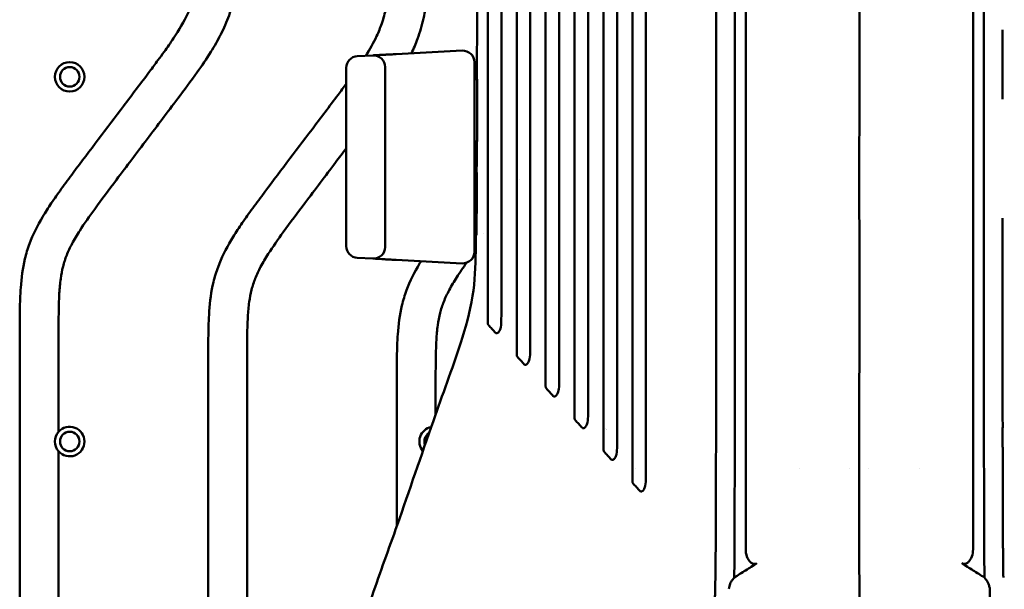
# Model space of a CAD drawing. Header units: millimetres. Extents: x 0 to 4686, y -120 to 1682.
# Tile 202 of 213: x 1273 to 1399, y 1116 to 1189. Entities that reach past the tile are written whole.
import ezdxf

# ---------------------------------------------------------------- set-up
doc = ezdxf.new("R2010")
doc.units = ezdxf.units.MM
doc.header["$LTSCALE"] = 2
doc.layers.add('Sichtbar (ISO)', color=7, linetype='Continuous', lineweight=50)

msp = doc.modelspace()

# ---------------------------------------------------------------- linework, layer by layer
at = {"layer": 'Sichtbar (ISO)'}
for p, q in [((1318.0314, 1184.7117), (1316.0314, 1184.6069)), ((1321.0313, 1184.8689), (1329.5315, 1185.3143)), ((1329.5401, 1185.2197), (1329.5401, 1185.2197)), ((1314.6099, 1160.1853), (1314.6099, 1183.1089)), ((1319.6099, 1183.2137), (1319.6099, 1160.0805)), ((1331.1099, 1183.8164), (1331.1099, 1159.4778)), ((1331.1099, 1181.6471), (1331.4687, 1181.6471)), ((1331.4462, 1173.6471), (1331.1099, 1173.6471)), ((1331.1099, 1169.6471), (1331.4269, 1169.6471)), ((1336.9105, 1168.7635), (1336.9105, 1168.7634)), ((1331.3449, 1161.6471), (1331.1099, 1161.6471)), ((1332.2036, 1161.8303), (1332.2036, 1161.8303)), ((1318.0314, 1158.5825), (1316.0314, 1158.6873)), ((1318.3636, 1158.5651), (1318.032, 1158.5825)), ((1319.1976, 1158.5214), (1318.6764, 1158.5487)), ((1320.3602, 1158.4605), (1319.7089, 1158.4946)), ((1329.5315, 1157.9799), (1321.0313, 1158.4253)), ((1329.5402, 1158.0745), (1329.5402, 1158.0745)), ((1272.6099, 1148.7601), (1272.6099, 1074.9341)), ((1277.6099, 1136.3274), (1277.6099, 1148.7601)), ((1296.8599, 1145.7721), (1296.8599, 1098.0513)), ((1301.8599, 1103.2951), (1301.8599, 1145.7721)), ((1321.1099, 1142.784), (1321.1099, 1124.1926)), ((1326.1099, 1138.587), (1326.1099, 1142.784)), ((1277.6099, 1089.4574), (1277.6099, 1133.8368)), ((1351.7593, 1131.6471), (1351.7587, 1131.6471)), ((1372.8501, 1131.6471), (1372.8501, 1131.6471)), ((1379.3817, 1131.6471), (1379.3814, 1131.6471)), ((1380.5904, 1131.6471), (1380.5885, 1131.6471)), ((1381.8381, 1131.6471), (1381.8381, 1131.6471)), ((1388.3697, 1131.6471), (1388.3696, 1131.6471)), ((1399.0459, 1131.6471), (1399.0458, 1131.6471))]:
    msp.add_line(p, q, dxfattribs=at)
for centre, radius in [((1279.0449, 1181.9521), 1.9), ((1279.0449, 1181.9521), 1.25), ((1279.0449, 1135.0821), 1.25)]:
    msp.add_circle(centre, radius, dxfattribs=at)
for centre, radius, start, end in [((1316.1099, 1183.1089), 1.5, 93.00115, 180), ((1318.1099, 1183.2137), 1.5, 0, 92.999), ((1329.6099, 1183.8164), 1.5, 0, 92.998418), ((1331.1099, 1171.6471), 1.3, 77.124936, 90), ((1331.1099, 1171.6471), 1.3, 270, 282.346216), ((1316.1099, 1160.1853), 1.5, 180, 266.998871), ((1318.1099, 1160.0805), 1.5, 267.001018, 0), ((1329.6099, 1159.4778), 1.5, 267.001565, 0), ((1279.0449, 1135.0821), 1.9, 139.048369, 220.951631), ((1279.0449, 1135.0821), 1.9, 220.951631, 139.048369), ((1325.9149, 1135.0821), 1.9, 101.489479, 220.222857), ((1325.9149, 1135.0821), 1.25, 121.657631, 200.059811), ((1349.1099, 1134.6471), 2.25, 117.319147, 117.319545)]:
    msp.add_arc(centre, radius, start, end, dxfattribs=at)
msp.add_ellipse((1321.1098, 1183.371), major_axis=(-0.0785, 1.4979), ratio=0.00704433, start_param=0, end_param=0.00002268, dxfattribs=at)
for points in [[(1331.4239, 1181.6471), (1331.4581, 1199.9803), (1331.4459, 1218.3138), (1331.4459, 1236.6471)], [(1318.3644, 1184.7291), (1318.4528, 1184.7338), (1318.5584, 1184.7393), (1318.6782, 1184.7456)], [(1319.1956, 1184.7727), (1319.3546, 1184.781), (1319.5271, 1184.7901), (1319.7078, 1184.7995)], [(1320.3593, 1184.8337), (1320.5788, 1184.8452), (1320.8056, 1184.857), (1321.0313, 1184.8689)], [(1331.3839, 1169.6471), (1331.3914, 1170.9804), (1331.3974, 1172.3138), (1331.4024, 1173.6471)], [(1331.2659, 1159.6893), (1331.2139, 1159.6185), (1331.1618, 1159.5476), (1331.1099, 1159.4767)], [(1318.6764, 1158.5487), (1318.5569, 1158.555), (1318.4517, 1158.5605), (1318.3636, 1158.5651)], [(1319.7089, 1158.4946), (1319.5285, 1158.5041), (1319.3564, 1158.5131), (1319.1976, 1158.5214)], [(1321.0313, 1158.4253), (1320.806, 1158.4371), (1320.5794, 1158.449), (1320.3602, 1158.4605)], [(1364.127, 1117.0667), (1364.0727, 1116.9916), (1363.9855, 1116.8154), (1363.9007, 1116.5119), (1363.8529, 1116.2824), (1363.8299, 1116.1646)], [(1399.2541, 1103.2257), (1399.0755, 1104.0122), (1398.7488, 1105.4731), (1398.3398, 1107.3996), (1398.0136, 1109.0913), (1397.7654, 1110.5872), (1397.5892, 1111.9059), (1397.469, 1113.095), (1397.3942, 1114.1391), (1397.3753, 1115.0753), (1397.3804, 1115.8292), (1397.3879, 1116.1674)]]:
    msp.add_open_spline(points, degree=3, dxfattribs=at)
for points, knots in [([(1332.8202, 1236.6471), (1332.8202, 1218.6464), (1332.8202, 1200.6457), (1332.8202, 1165.8004), (1332.8192, 1158.1793), (1332.8207, 1152.8286), (1332.8204, 1151.6205), (1332.8202, 1150.3045)], [-2.80747407, -2.80747407, -2.80747407, -2.80747407, -1.56274736, -1.56274736, -0.39795639, -0.39795639, -0.000001, -0.000001, -0.000001, -0.000001]), ([(1334.56, 1150.874), (1334.5603, 1154.6346), (1334.5602, 1162.3105), (1334.5602, 1205.6946), (1334.5602, 1221.1708), (1334.5602, 1236.6471)], [-13.0152411, -13.0152411, -13.0152411, -13.0152411, -4.64287728, -4.64287728, -0.000001, -0.000001, -0.000001, -0.000001]), ([(1336.5383, 1236.6471), (1336.5383, 1218.1567), (1336.5383, 1199.6662), (1336.5383, 1162.9124), (1336.5385, 1154.6352), (1336.5378, 1149.0492), (1336.5383, 1147.6228), (1336.5383, 1146.2399)], [-3.25788779, -3.25788779, -3.25788779, -3.25788779, -1.82850508, -1.82850508, -0.41667581, -0.41667581, -0.000001, -0.000001, -0.000001, -0.000001]), ([(1338.2783, 1146.7816), (1338.2786, 1151.1663), (1338.2783, 1160.8303), (1338.2783, 1204.3134), (1338.2783, 1220.4802), (1338.2783, 1236.6471)], [-13.04492812, -13.04492812, -13.04492812, -13.04492812, -4.85005919, -4.85005919, -0.000001, -0.000001, -0.000001, -0.000001]), ([(1340.261, 1236.6471), (1340.261, 1218.4298), (1340.261, 1200.2124), (1340.261, 1176.4541), (1340.2611, 1168.4153), (1340.2608, 1148.2068), (1340.261, 1144.6479), (1340.261, 1142.1698)], [-2.1611655, -2.1611655, -2.1611655, -2.1611655, -1.07534364, -1.07534364, -0.74508005, -0.74508005, -0.000001, -0.000001, -0.000001, -0.000001]), ([(1342.0013, 1142.6871), (1342.0023, 1147.8798), (1342.001, 1160.4742), (1342.001, 1203.2798), (1342.001, 1219.9635), (1342.001, 1236.6471)], [-12.84170386, -12.84170386, -12.84170386, -12.84170386, -5.00509186, -5.00509186, -0.000001, -0.000001, -0.000001, -0.000001]), ([(1343.9791, 1236.6471), (1343.9791, 1218.5868), (1343.9791, 1200.5264), (1343.979, 1150.2994), (1343.9789, 1142.3751), (1343.9791, 1138.1043)], [-2.00268337, -2.00268337, -2.00268337, -2.00268337, -1.28257009, -1.28257009, -0.000001, -0.000001, -0.000001, -0.000001]), ([(1345.7195, 1138.6013), (1345.7209, 1144.452), (1345.7191, 1159.376), (1345.7191, 1200.6868), (1345.7191, 1218.6669), (1345.7191, 1236.6471)], [-12.39324142, -12.39324142, -12.39324142, -12.39324142, -5.39404912, -5.39404912, -0.000001, -0.000001, -0.000001, -0.000001]), ([(1347.7018, 1236.6471), (1347.7018, 1218.1562), (1347.7018, 1199.6653), (1347.7018, 1146.9687), (1347.7016, 1138.4532), (1347.7018, 1134.0333)], [-2.04366665, -2.04366665, -2.04366665, -2.04366665, -1.32655609, -1.32655609, -0.000001, -0.000001, -0.000001, -0.000001]), ([(1349.4418, 1236.6471), (1349.4418, 1217.9092), (1349.4418, 1199.1713), (1349.4417, 1168.2577), (1349.4442, 1142.5241), (1349.4422, 1134.514)], [0.000001, 0.000001, 0.000001, 0.000001, 5.62137621, 5.62137621, 9.27405819, 9.27405819, 9.27405819, 9.27405819]), ([(1351.4199, 1129.9672), (1351.4196, 1136.5872), (1351.42, 1154.6433), (1351.4198, 1197.9836), (1351.4199, 1233.031), (1351.4199, 1236.6471)], [0.000001, 0.000001, 0.000001, 0.000001, 1.98626401, 1.98626401, 3.10070357, 3.10070357, 3.10070357, 3.10070357]), ([(1353.1601, 1130.4359), (1353.1616, 1139.9435), (1353.1599, 1175.1983), (1353.1599, 1197.8127), (1353.1599, 1217.2299), (1353.1599, 1236.6471)], [-6.78434804, -6.78434804, -6.78434804, -6.78434804, -5.82515503, -5.82515503, -0.000001, -0.000001, -0.000001, -0.000001]), ([(1362.1993, 1236.6471), (1362.1997, 1235.2655), (1362.2007, 1232.5345), (1362.2012, 1228.5279), (1362.2052, 1224.6305), (1362.1959, 1220.7653), (1362.2066, 1217.2138), (1362.203, 1213.6962), (1362.2066, 1210.2309), (1362.1954, 1207.0177), (1362.2064, 1203.2333), (1362.2026, 1199.7324), (1362.2062, 1196.2612), (1362.1948, 1192.9722), (1362.2058, 1189.5009), (1362.2017, 1186.2285), (1362.2052, 1182.9562), (1362.1936, 1180.0879), (1362.2042, 1176.1976), (1362.1999, 1172.769), (1362.2029, 1169.3608), (1362.1908, 1166.2369), (1362.2011, 1162.766), (1362.1962, 1159.5702), (1362.1987, 1156.5401), (1362.1857, 1153.4681), (1362.196, 1151.2719), (1362.1906, 1148.9596), (1362.1929, 1146.8334), (1362.1795, 1144.6626), (1362.1896, 1143.0544), (1362.184, 1141.3834), (1362.1861, 1139.8069), (1362.1723, 1138.3129), (1362.1821, 1136.7827), (1362.1759, 1135.3856), (1362.1773, 1133.8905), (1362.1636, 1133.0425), (1362.1694, 1130.0831), (1362.1594, 1127.9933), (1362.1569, 1125.9686), (1362.1364, 1124.1649), (1362.1418, 1122.682), (1362.1294, 1121.3552), (1362.1239, 1120.0815), (1362.1044, 1119.3681), (1362.0924, 1117.2208), (1362.0646, 1116.08), (1362.0356, 1115.0631), (1362.0064, 1114.6693), (1361.9093, 1113.1968), (1361.7659, 1112.121), (1361.5903, 1110.9046), (1361.3387, 1109.7631), (1361.2438, 1109.3024)], [0, 0, 0, 0, 0.006756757, 0.013513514, 0.02027027, 0.027027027, 0.033783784, 0.040540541, 0.047297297, 0.054054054, 0.060810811, 0.067567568, 0.074324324, 0.081081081, 0.087837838, 0.094594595, 0.101351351, 0.108108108, 0.114864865, 0.121621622, 0.128378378, 0.135135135, 0.141891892, 0.148648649, 0.155405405, 0.162162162, 0.168918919, 0.175675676, 0.182432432, 0.189189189, 0.195945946, 0.202702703, 0.209459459, 0.216216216, 0.222972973, 0.22972973, 0.236486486, 0.243243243, 0.25, 0.256756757, 0.263513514, 0.27027027, 0.277027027, 0.283783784, 0.290540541, 0.297297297, 0.304054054, 0.310810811, 0.317567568, 0.324324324, 0.331081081, 0.337837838, 0.344594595, 0.350958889, 0.350958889, 0.350958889, 0.350958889]), ([(1364.5195, 1117.6094), (1364.5396, 1119.286), (1364.5478, 1121.6288), (1364.5623, 1125.6857), (1364.5713, 1128.4521), (1364.5827, 1134.8093), (1364.5865, 1138.7138), (1364.5903, 1142.868), (1364.5919, 1144.8432), (1364.5951, 1149.7648), (1364.5965, 1152.6915), (1364.5986, 1157.654), (1364.5994, 1160.002), (1364.6064, 1183.0405), (1364.6065, 1202.6213), (1364.6097, 1236.6471)], [0.00000115, 0.00000115, 0.00000115, 0.00000115, 0.50300094, 0.50300094, 1.5902052, 1.5902052, 2.46874932, 2.46874932, 3.33125233, 3.33125233, 4.40527391, 4.40527391, 5.37121786, 5.37121786, 13.75787303, 13.75787303, 13.75787303, 13.75787303]), ([(1365.9882, 1236.6471), (1365.9882, 1220.156), (1365.9882, 1198.1599), (1365.9882, 1175.0416), (1365.9882, 1170.0189), (1365.9882, 1153.8454), (1365.9882, 1148.0446), (1365.9882, 1141.3822), (1365.9882, 1139.4986), (1365.9882, 1134.8983), (1365.9882, 1132.1666), (1365.9882, 1128.0396), (1365.9882, 1126.6846), (1365.9883, 1124.6316), (1365.9883, 1123.9449), (1365.9883, 1122.5626), (1365.9884, 1121.9061), (1365.9884, 1121.232)], [-7.01349577, -7.01349577, -7.01349577, -7.01349577, -4.30038105, -4.30038105, -3.62422751, -3.62422751, -2.10606968, -2.10606968, -1.57454315, -1.57454315, -0.79751832, -0.79751832, -0.40062032, -0.40062032, -0.20222456, -0.20222456, -0.00000058, -0.00000058, -0.00000058, -0.00000058]), ([(1380.6017, 1097.0816), (1380.6033, 1098.8776), (1380.604, 1100.646), (1380.6049, 1102.375), (1380.6061, 1104.5011), (1380.6075, 1106.5675), (1380.6097, 1108.5575), (1380.6108, 1109.5882), (1380.6121, 1110.5989), (1380.6121, 1111.6239), (1380.6121, 1112.2113), (1380.6116, 1112.8034), (1380.6111, 1113.4049), (1380.6107, 1113.8831), (1380.6101, 1114.3629), (1380.6097, 1114.8472), (1380.6073, 1117.1925), (1380.6059, 1119.6265), (1380.6031, 1121.9936), (1380.6, 1124.583), (1380.5953, 1127.1062), (1380.5905, 1129.7648), (1380.5866, 1131.9344), (1380.5885, 1134.1172), (1380.5924, 1136.323), (1380.5986, 1139.8016), (1380.6097, 1143.3382), (1380.6098, 1146.8821), (1380.6098, 1148.1338), (1380.6099, 1149.3886), (1380.6099, 1150.6414), (1380.6099, 1155.1848), (1380.6094, 1159.7007), (1380.607, 1163.981), (1380.6068, 1164.3103), (1380.6066, 1164.6382), (1380.6065, 1164.9649), (1380.6044, 1169.8175), (1380.6075, 1174.3979), (1380.6086, 1179.2729), (1380.6087, 1179.5115), (1380.6087, 1179.7508), (1380.6088, 1179.9908), (1380.6098, 1185.4664), (1380.6098, 1191.3437), (1380.6098, 1197.4086), (1380.6099, 1200.8434), (1380.6099, 1204.3398), (1380.6098, 1207.9093), (1380.6098, 1210.6427), (1380.6098, 1213.4188), (1380.6098, 1216.2465), (1380.6097, 1222.767), (1380.6098, 1229.5554), (1380.6099, 1236.6471)], [0, 0, 0, 0, 0.0386834, 0.0386834, 0.0386834, 0.08624787, 0.08624787, 0.08624787, 0.11088208, 0.11088208, 0.11088208, 0.125, 0.125, 0.125, 0.13622177, 0.13622177, 0.13622177, 0.19055895, 0.19055895, 0.19055895, 0.25, 0.25, 0.25, 0.29850606, 0.29850606, 0.29850606, 0.375, 0.375, 0.375, 0.40201679, 0.40201679, 0.40201679, 0.5, 0.5, 0.5, 0.50753895, 0.50753895, 0.50753895, 0.6195203, 0.6195203, 0.6195203, 0.625, 0.625, 0.625, 0.75, 0.75, 0.75, 0.82079114, 0.82079114, 0.82079114, 0.875, 0.875, 0.875, 1, 1, 1, 1]), ([(1395.2314, 1121.232), (1395.2314, 1121.9773), (1395.2314, 1122.6874), (1395.2315, 1124.2003), (1395.2315, 1124.9519), (1395.2315, 1127.1966), (1395.2315, 1128.6722), (1395.2315, 1133.1373), (1395.2316, 1135.3769), (1395.2316, 1141.1885), (1395.2316, 1143.1747), (1395.2316, 1147.3128), (1395.2316, 1147.5011), (1395.2316, 1161.882), (1395.2316, 1174.2278), (1395.2316, 1195.6488), (1395.2316, 1219.2804), (1395.2315, 1236.6471)], [0.00000058, 0.00000058, 0.00000058, 0.00000058, 0.22359833, 0.22359833, 0.44271077, 0.44271077, 0.88084064, 0.88084064, 1.7183472, 1.7183472, 2.15782703, 2.15782703, 2.62044806, 2.62044806, 8.0967745, 8.0967745, 66.75732043, 66.75732043, 66.75732043, 66.75732043]), ([(1396.7003, 1117.6094), (1396.6818, 1119.1442), (1396.6739, 1121.1203), (1396.6603, 1124.8238), (1396.6512, 1127.72), (1396.64, 1132.7903), (1396.6368, 1135.4537), (1396.6296, 1142.3139), (1396.6265, 1146.3556), (1396.6224, 1154.526), (1396.6211, 1157.8307), (1396.6187, 1165.4319), (1396.6176, 1169.9743), (1396.6133, 1192.4537), (1396.6124, 1211.7019), (1396.6101, 1236.6471)], [-15.66025287, -15.66025287, -15.66025287, -15.66025287, -15.01639738, -15.01639738, -13.83743865, -13.83743865, -12.69670327, -12.69670327, -10.56874372, -10.56874372, -9.23539344, -9.23539344, -7.48371332, -7.48371332, -0.00010175, -0.00010175, -0.00010175, -0.00010175]), ([(1272.6099, 1148.7601), (1272.6099, 1150.0952), (1272.6099, 1151.4309), (1272.6463, 1152.7652), (1272.6651, 1153.4535), (1272.6936, 1154.1414), (1272.7423, 1154.8285), (1272.8312, 1156.0826), (1272.9875, 1157.3342), (1273.2798, 1158.557), (1273.4366, 1159.2128), (1273.6325, 1159.8603), (1273.8674, 1160.4925), (1274.3124, 1161.6907), (1274.8974, 1162.8336), (1275.5509, 1163.9335), (1275.909, 1164.5363), (1276.2878, 1165.1261), (1276.6784, 1165.7082), (1277.0951, 1166.3289), (1277.5252, 1166.9409), (1277.963, 1167.5473), (1278.4652, 1168.243), (1278.9773, 1168.9314), (1279.4909, 1169.6187), (1281.6346, 1172.4873), (1283.8035, 1175.3367), (1285.9654, 1178.1919), (1287.0854, 1179.671), (1288.2035, 1181.1515), (1289.3166, 1182.6353), (1289.6775, 1183.1165), (1290.038, 1183.5979), (1290.3958, 1184.0817), (1290.6643, 1184.4446), (1290.9313, 1184.8088), (1291.1952, 1185.1748), (1291.6083, 1185.7476), (1292.0139, 1186.325), (1292.4047, 1186.9131), (1293.0971, 1187.9555), (1293.7426, 1189.0318), (1294.2702, 1190.1655), (1294.5184, 1190.6988), (1294.7404, 1191.2447), (1294.9307, 1191.8011), (1295.0426, 1192.1281), (1295.1435, 1192.4588), (1295.2337, 1192.7923), (1295.3969, 1193.3955), (1295.5251, 1194.0081), (1295.6277, 1194.6247), (1295.7379, 1195.2874), (1295.8186, 1195.9545), (1295.8802, 1196.6233), (1295.9466, 1197.3433), (1295.9909, 1198.0651), (1296.0223, 1198.7874), (1296.0567, 1199.5782), (1296.0756, 1200.3695), (1296.0878, 1201.1608), (1296.1075, 1202.4375), (1296.1099, 1203.7145), (1296.1099, 1204.9914)], [0, 0, 0, 0, 0.06359954, 0.06359954, 0.06359954, 0.09640429, 0.09640429, 0.09640429, 0.15628374, 0.15628374, 0.15628374, 0.18839964, 0.18839964, 0.18839964, 0.24926502, 0.24926502, 0.24926502, 0.28262286, 0.28262286, 0.28262286, 0.31819671, 0.31819671, 0.31819671, 0.35901071, 0.35901071, 0.35901071, 0.52935644, 0.52935644, 0.52935644, 0.61760272, 0.61760272, 0.61760272, 0.64621942, 0.64621942, 0.64621942, 0.66768788, 0.66768788, 0.66768788, 0.70128061, 0.70128061, 0.70128061, 0.7608135, 0.7608135, 0.7608135, 0.78881425, 0.78881425, 0.78881425, 0.80527165, 0.80527165, 0.80527165, 0.83503816, 0.83503816, 0.83503816, 0.86703293, 0.86703293, 0.86703293, 0.90147254, 0.90147254, 0.90147254, 0.93917426, 0.93917426, 0.93917426, 1, 1, 1, 1]), ([(1301.1099, 1204.9914), (1301.1099, 1203.416), (1301.1098, 1201.8404), (1301.0741, 1200.2654), (1301.0561, 1199.4705), (1301.029, 1198.6758), (1300.9853, 1197.8818), (1300.9346, 1196.959), (1300.8615, 1196.0372), (1300.7497, 1195.1198), (1300.64, 1194.2205), (1300.4932, 1193.3254), (1300.2937, 1192.4416), (1300.0947, 1191.5602), (1299.8434, 1190.6901), (1299.5349, 1189.8408), (1299.233, 1189.0096), (1298.8763, 1188.1984), (1298.478, 1187.4082), (1298.0883, 1186.6352), (1297.6588, 1185.8824), (1297.2014, 1185.1473), (1296.6476, 1184.2573), (1296.0527, 1183.3933), (1295.443, 1182.5402), (1294.6247, 1181.3954), (1293.7796, 1180.2702), (1292.933, 1179.1462), (1291.6245, 1177.4091), (1290.3125, 1175.6749), (1288.9998, 1173.9409), (1287.6827, 1172.2011), (1286.365, 1170.4615), (1285.0504, 1168.7199), (1284.1101, 1167.4742), (1283.1715, 1166.2275), (1282.2536, 1164.9649), (1281.5885, 1164.05), (1280.9342, 1163.1267), (1280.3275, 1162.1726), (1279.9825, 1161.6302), (1279.6529, 1161.0778), (1279.3508, 1160.5104), (1279.0931, 1160.0266), (1278.8554, 1159.5318), (1278.653, 1159.0228), (1278.4664, 1158.5536), (1278.3097, 1158.0723), (1278.1851, 1157.5832), (1278.0525, 1157.0627), (1277.9563, 1156.5335), (1277.8832, 1156.0014), (1277.7983, 1155.3834), (1277.7447, 1154.7615), (1277.7075, 1154.1387), (1277.6792, 1153.6641), (1277.6604, 1153.1889), (1277.6473, 1152.7136), (1277.6359, 1152.298), (1277.6288, 1151.8823), (1277.6236, 1151.4665), (1277.6123, 1150.5644), (1277.6099, 1149.6623), (1277.6099, 1148.7601)], [0, 0, 0, 0, 0.07504599, 0.07504599, 0.07504599, 0.11292292, 0.11292292, 0.11292292, 0.15694532, 0.15694532, 0.15694532, 0.20009904, 0.20009904, 0.20009904, 0.24313014, 0.24313014, 0.24313014, 0.28524424, 0.28524424, 0.28524424, 0.32644481, 0.32644481, 0.32644481, 0.37632687, 0.37632687, 0.37632687, 0.44326295, 0.44326295, 0.44326295, 0.54670974, 0.54670974, 0.54670974, 0.6505088, 0.6505088, 0.6505088, 0.72475204, 0.72475204, 0.72475204, 0.77855695, 0.77855695, 0.77855695, 0.809146, 0.809146, 0.809146, 0.83523166, 0.83523166, 0.83523166, 0.85927362, 0.85927362, 0.85927362, 0.88485306, 0.88485306, 0.88485306, 0.9145683, 0.9145683, 0.9145683, 0.93721924, 0.93721924, 0.93721924, 0.95702441, 0.95702441, 0.95702441, 1, 1, 1, 1]), ([(1317.1333, 1184.6646), (1317.6435, 1185.4756), (1318.1164, 1186.3097), (1318.5202, 1187.1775), (1318.7684, 1187.7107), (1318.9904, 1188.2567), (1319.1807, 1188.8131), (1319.2926, 1189.1401), (1319.3935, 1189.4707), (1319.4837, 1189.8042), (1319.6469, 1190.4074), (1319.7751, 1191.0201), (1319.8777, 1191.6366), (1319.9879, 1192.2993), (1320.0686, 1192.9665), (1320.1302, 1193.6353), (1320.1966, 1194.3552), (1320.2409, 1195.0771), (1320.2723, 1195.7994), (1320.3067, 1196.5901), (1320.3256, 1197.3814), (1320.3378, 1198.1728), (1320.3575, 1199.4495), (1320.3599, 1200.7264), (1320.3599, 1202.0033)], [0.715247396, 0.715247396, 0.715247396, 0.715247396, 0.760813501, 0.760813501, 0.760813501, 0.788814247, 0.788814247, 0.788814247, 0.805271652, 0.805271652, 0.805271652, 0.835038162, 0.835038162, 0.835038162, 0.867032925, 0.867032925, 0.867032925, 0.901472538, 0.901472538, 0.901472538, 0.939174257, 0.939174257, 0.939174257, 1, 1, 1, 1]), ([(1325.3599, 1202.0033), (1325.3599, 1200.4279), (1325.3598, 1198.8523), (1325.3241, 1197.2774), (1325.3061, 1196.4824), (1325.279, 1195.6877), (1325.2353, 1194.8937), (1325.1846, 1193.9709), (1325.1115, 1193.0492), (1324.9997, 1192.1318), (1324.89, 1191.2325), (1324.7432, 1190.3374), (1324.5437, 1189.4535), (1324.3447, 1188.5722), (1324.0934, 1187.7021), (1323.7849, 1186.8528), (1323.5529, 1186.2139), (1323.2884, 1185.5867), (1322.9976, 1184.9719)], [0, 0, 0, 0, 0.075045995, 0.075045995, 0.075045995, 0.11292292, 0.11292292, 0.11292292, 0.156945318, 0.156945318, 0.156945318, 0.200099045, 0.200099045, 0.200099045, 0.243130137, 0.243130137, 0.243130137, 0.275501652, 0.275501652, 0.275501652, 0.275501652]), ([(1399.0226, 1179.0847), (1399.0226, 1179.086), (1399.0226, 1179.0873), (1399.0226, 1179.0886), (1399.0225, 1179.7761), (1399.0164, 1180.5094), (1399.0142, 1181.2409), (1399.0121, 1181.9723), (1399.0141, 1182.7017), (1399.014, 1183.4415), (1399.014, 1183.6461), (1399.0138, 1183.8515), (1399.0136, 1184.0576), (1399.0131, 1184.5969), (1399.0124, 1185.1415), (1399.0138, 1185.6911), (1399.0157, 1186.4507), (1399.0217, 1187.2199), (1399.0216, 1187.9902)], [0.9038370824, 0.9038370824, 0.9038370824, 0.9038370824, 0.9038461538, 0.9038461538, 0.9038461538, 0.9086538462, 0.9086538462, 0.9086538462, 0.9134615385, 0.9134615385, 0.9134615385, 0.9147909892, 0.9147909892, 0.9147909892, 0.9182692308, 0.9182692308, 0.9182692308, 0.9230769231, 0.9230769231, 0.9230769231, 0.9230769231]), ([(1318.032, 1184.7117), (1318.0361, 1184.7119), (1318.0884, 1184.7147), (1318.2407, 1184.7227), (1318.3527, 1184.7285), (1318.3645, 1184.7291)], [0.012788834, 0.012788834, 0.012788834, 0.012788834, 0.142857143, 0.285714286, 0.301926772, 0.301926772, 0.301926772, 0.301926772]), ([(1318.6782, 1184.7456), (1318.6819, 1184.7458), (1318.8256, 1184.7533), (1318.9991, 1184.7624), (1319.1855, 1184.7722), (1319.1956, 1184.7727)], [0.424690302, 0.424690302, 0.424690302, 0.424690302, 0.428571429, 0.571428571, 0.579651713, 0.579651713, 0.579651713, 0.579651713]), ([(1319.7078, 1184.7995), (1319.7166, 1184.8), (1319.9246, 1184.8109), (1320.1454, 1184.8225), (1320.3593, 1184.8337)], [0.708091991, 0.708091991, 0.708091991, 0.708091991, 0.714285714, 0.854914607, 0.854914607, 0.854914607, 0.854914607]), ([(1331.4687, 1181.6471), (1331.4662, 1180.3143), (1331.4632, 1178.9796), (1331.4559, 1176.3135), (1331.4515, 1174.9793), (1331.4462, 1173.6471)], [-0.799124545, -0.799124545, -0.799124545, -0.799124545, -0.399702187, -0.399702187, -0.000043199, -0.000043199, -0.000043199, -0.000043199]), ([(1296.8599, 1145.7721), (1296.8599, 1147.1072), (1296.8599, 1148.4428), (1296.8963, 1149.7772), (1296.9151, 1150.4654), (1296.9436, 1151.1533), (1296.9923, 1151.8404), (1297.0812, 1153.0946), (1297.2375, 1154.3461), (1297.5298, 1155.5689), (1297.6866, 1156.2247), (1297.8825, 1156.8723), (1298.1174, 1157.5045), (1298.5624, 1158.7026), (1299.1474, 1159.8456), (1299.8009, 1160.9454), (1300.159, 1161.5482), (1300.5378, 1162.1381), (1300.9284, 1162.7201), (1301.3451, 1163.3409), (1301.7752, 1163.9528), (1302.213, 1164.5592), (1302.7152, 1165.2549), (1303.2273, 1165.9433), (1303.7409, 1166.6306), (1305.8846, 1169.4992), (1308.0535, 1172.3487), (1310.2154, 1175.2038), (1311.3354, 1176.6829), (1312.4535, 1178.1635), (1313.5666, 1179.6473), (1313.9155, 1180.1123), (1314.2639, 1180.5777), (1314.6099, 1181.0451)], [0, 0, 0, 0, 0.063599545, 0.063599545, 0.063599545, 0.096404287, 0.096404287, 0.096404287, 0.156283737, 0.156283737, 0.156283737, 0.188399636, 0.188399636, 0.188399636, 0.249265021, 0.249265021, 0.249265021, 0.282622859, 0.282622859, 0.282622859, 0.31819671, 0.31819671, 0.31819671, 0.359010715, 0.359010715, 0.359010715, 0.529356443, 0.529356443, 0.529356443, 0.617602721, 0.617602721, 0.617602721, 0.645262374, 0.645262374, 0.645262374, 0.645262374]), ([(1314.6099, 1172.7501), (1314.1567, 1172.1509), (1313.7033, 1171.5519), (1313.2498, 1170.9529), (1311.9327, 1169.213), (1310.615, 1167.4735), (1309.3004, 1165.7319), (1308.3601, 1164.4862), (1307.4215, 1163.2394), (1306.5036, 1161.9769), (1305.8385, 1161.0619), (1305.1842, 1160.1386), (1304.5775, 1159.1845), (1304.2325, 1158.6421), (1303.9029, 1158.0897), (1303.6008, 1157.5223), (1303.3431, 1157.0385), (1303.1054, 1156.5438), (1302.903, 1156.0347), (1302.7164, 1155.5656), (1302.5597, 1155.0842), (1302.4351, 1154.5951), (1302.3025, 1154.0747), (1302.2063, 1153.5455), (1302.1332, 1153.0134), (1302.0483, 1152.3953), (1301.9947, 1151.7734), (1301.9575, 1151.1507), (1301.9292, 1150.676), (1301.9104, 1150.2009), (1301.8973, 1149.7256), (1301.8859, 1149.31), (1301.8788, 1148.8942), (1301.8736, 1148.4785), (1301.8623, 1147.5764), (1301.8599, 1146.6742), (1301.8599, 1145.7721)], [0.510973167, 0.510973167, 0.510973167, 0.510973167, 0.546709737, 0.546709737, 0.546709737, 0.650508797, 0.650508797, 0.650508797, 0.724752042, 0.724752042, 0.724752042, 0.778556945, 0.778556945, 0.778556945, 0.809146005, 0.809146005, 0.809146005, 0.835231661, 0.835231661, 0.835231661, 0.859273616, 0.859273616, 0.859273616, 0.884853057, 0.884853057, 0.884853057, 0.914568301, 0.914568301, 0.914568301, 0.937219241, 0.937219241, 0.937219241, 0.957024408, 0.957024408, 0.957024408, 1, 1, 1, 1]), ([(1331.4269, 1169.6471), (1331.4207, 1168.3487), (1331.4118, 1166.8806), (1331.3907, 1164.6403), (1331.38, 1163.7203), (1331.3608, 1162.474), (1331.3535, 1162.0564), (1331.3449, 1161.6471)], [0.000001, 0.000001, 0.000001, 0.000001, 0.389534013, 0.389534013, 0.641080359, 0.641080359, 0.766718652, 0.766718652, 0.766718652, 0.766718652]), ([(1399.0286, 1156.7326), (1399.0285, 1156.8773), (1399.028, 1157.0275), (1399.0272, 1157.1815), (1399.0251, 1157.5812), (1399.0214, 1158.0066), (1399.0197, 1158.4271), (1399.0174, 1159.0098), (1399.0192, 1159.5831), (1399.019, 1160.168), (1399.0189, 1160.6031), (1399.0176, 1161.0445), (1399.0177, 1161.4915), (1399.0177, 1161.6456), (1399.0179, 1161.8003), (1399.0184, 1161.9556), (1399.0202, 1162.5618), (1399.0261, 1163.1779), (1399.0259, 1163.7904)], [0.8461555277, 0.8461555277, 0.8461555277, 0.8461555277, 0.8474922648, 0.8474922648, 0.8474922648, 0.8509615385, 0.8509615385, 0.8509615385, 0.8557692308, 0.8557692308, 0.8557692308, 0.8593448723, 0.8593448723, 0.8593448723, 0.8605769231, 0.8605769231, 0.8605769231, 0.8653846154, 0.8653846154, 0.8653846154, 0.8653846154]), ([(1316.2078, 1107.7173), (1316.2848, 1108.992), (1316.4973, 1110.2055), (1317.0993, 1112.7059), (1317.5107, 1113.9841), (1318.9817, 1118.3218), (1320.0916, 1121.2867), (1322.7142, 1128.7704), (1324.25, 1133.2588), (1326.9788, 1141.078), (1328.2112, 1144.3252), (1329.9566, 1149.6184), (1330.5102, 1151.6245), (1331.1694, 1155.6611), (1331.2133, 1157.6288), (1331.2804, 1160.2543), (1331.2941, 1160.9507), (1331.3056, 1161.6471)], [0, 0, 0, 0, 0.40395283, 0.40395283, 0.89416103, 0.89416103, 2.10924908, 2.10924908, 3.88181084, 3.88181084, 5.18811704, 5.18811704, 5.86686817, 5.86686817, 6.44618257, 6.44618257, 6.65520183, 6.65520183, 6.65520183, 6.65520183]), ([(1321.1099, 1142.784), (1321.1099, 1144.1191), (1321.1099, 1145.4548), (1321.1463, 1146.7891), (1321.1651, 1147.4774), (1321.1936, 1148.1653), (1321.2423, 1148.8524), (1321.3312, 1150.1065), (1321.4875, 1151.3581), (1321.7798, 1152.5809), (1321.9366, 1153.2367), (1322.1325, 1153.8842), (1322.3674, 1154.5164), (1322.8124, 1155.7146), (1323.3974, 1156.8575), (1324.0509, 1157.9574), (1324.1106, 1158.0578), (1324.1708, 1158.1579), (1324.2316, 1158.2576)], [0, 0, 0, 0, 0.063599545, 0.063599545, 0.063599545, 0.096404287, 0.096404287, 0.096404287, 0.156283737, 0.156283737, 0.156283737, 0.188399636, 0.188399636, 0.188399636, 0.249265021, 0.249265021, 0.249265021, 0.254822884, 0.254822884, 0.254822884, 0.254822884]), ([(1330.0819, 1158.054), (1329.6501, 1157.4439), (1329.2284, 1156.8269), (1328.8275, 1156.1965), (1328.4825, 1155.6541), (1328.1529, 1155.1017), (1327.8508, 1154.5343), (1327.5931, 1154.0505), (1327.3554, 1153.5557), (1327.153, 1153.0467), (1326.9664, 1152.5775), (1326.8097, 1152.0962), (1326.6851, 1151.6071), (1326.5525, 1151.0866), (1326.4563, 1150.5574), (1326.3832, 1150.0254), (1326.2983, 1149.4073), (1326.2447, 1148.7854), (1326.2075, 1148.1626), (1326.1792, 1147.688), (1326.1604, 1147.2128), (1326.1473, 1146.7375), (1326.1359, 1146.3219), (1326.1288, 1145.9062), (1326.1236, 1145.4904), (1326.1123, 1144.5883), (1326.1099, 1143.6862), (1326.1099, 1142.784)], [0.743003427, 0.743003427, 0.743003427, 0.743003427, 0.778556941, 0.778556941, 0.778556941, 0.809146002, 0.809146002, 0.809146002, 0.835231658, 0.835231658, 0.835231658, 0.859273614, 0.859273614, 0.859273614, 0.884853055, 0.884853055, 0.884853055, 0.9145683, 0.9145683, 0.9145683, 0.93721924, 0.93721924, 0.93721924, 0.957024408, 0.957024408, 0.957024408, 1, 1, 1, 1]), ([(1399.0316, 1151.2114), (1399.0313, 1151.6215), (1399.0249, 1152.0861), (1399.0226, 1152.5418), (1399.0213, 1152.7881), (1399.0213, 1153.0317), (1399.0215, 1153.2763), (1399.0216, 1153.4846), (1399.0219, 1153.6935), (1399.0218, 1153.9053), (1399.0216, 1154.366), (1399.0193, 1154.8405), (1399.0211, 1155.3019), (1399.0229, 1155.7634), (1399.0288, 1156.2118), (1399.0286, 1156.7321), (1399.0286, 1156.7322), (1399.0286, 1156.7324), (1399.0286, 1156.7326)], [0.8269248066, 0.8269248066, 0.8269248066, 0.8269248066, 0.8317307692, 0.8317307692, 0.8317307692, 0.8343277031, 0.8343277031, 0.8343277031, 0.8365384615, 0.8365384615, 0.8365384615, 0.8413461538, 0.8413461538, 0.8413461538, 0.8461538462, 0.8461538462, 0.8461538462, 0.8461555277, 0.8461555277, 0.8461555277, 0.8461555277]), ([(1399.0346, 1146.8369), (1399.0346, 1146.837), (1399.0346, 1146.8371), (1399.0346, 1146.8372), (1399.0343, 1147.2394), (1399.0279, 1147.5534), (1399.0256, 1147.8952), (1399.0233, 1148.2369), (1399.025, 1148.6062), (1399.0248, 1148.9756), (1399.0246, 1149.2272), (1399.0245, 1149.4783), (1399.0246, 1149.7285), (1399.0247, 1149.8457), (1399.0248, 1149.9626), (1399.0251, 1150.0793), (1399.0259, 1150.4452), (1399.0318, 1150.8008), (1399.0316, 1151.211), (1399.0316, 1151.2111), (1399.0316, 1151.2113), (1399.0316, 1151.2114)], [0.8076911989, 0.8076911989, 0.8076911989, 0.8076911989, 0.8076923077, 0.8076923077, 0.8076923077, 0.8125, 0.8125, 0.8125, 0.8173076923, 0.8173076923, 0.8173076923, 0.8205823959, 0.8205823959, 0.8205823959, 0.8221153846, 0.8221153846, 0.8221153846, 0.8269230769, 0.8269230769, 0.8269230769, 0.8269248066, 0.8269248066, 0.8269248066, 0.8269248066]), ([(1332.9084, 1150.0409), (1332.894, 1150.0563), (1332.8812, 1150.0739), (1332.8589, 1150.1128), (1332.8496, 1150.1338), (1332.8347, 1150.179), (1332.8292, 1150.2028), (1332.8219, 1150.2527), (1332.8202, 1150.2787), (1332.8202, 1150.3045)], [0.0000193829, 0.0000193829, 0.0000193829, 0.0000193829, 0.0070145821, 0.0070145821, 0.0140765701, 0.0140765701, 0.0214121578, 0.0214121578, 0.0292091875, 0.0292091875, 0.0292091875, 0.0292091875]), ([(1332.9084, 1150.0409), (1333.0573, 1149.8784), (1333.206, 1149.7157), (1333.5034, 1149.3903), (1333.652, 1149.2276), (1333.8007, 1149.0648)], [-0.145721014, -0.145721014, -0.145721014, -0.145721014, -0.072868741, -0.072868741, -0.000051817, -0.000051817, -0.000051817, -0.000051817]), ([(1333.8009, 1149.0645), (1333.8189, 1149.0444), (1333.839, 1149.0282), (1333.881, 1149.0048), (1333.9022, 1148.9973), (1333.9577, 1148.9882), (1333.9917, 1148.9921), (1334.0694, 1149.0174), (1334.1084, 1149.0443), (1334.1963, 1149.1187), (1334.2577, 1149.1956), (1334.3617, 1149.3958), (1334.4251, 1149.5444), (1334.5437, 1150.1127), (1334.5598, 1150.4795), (1334.56, 1150.874)], [-0.45131866, -0.45131866, -0.45131866, -0.45131866, -0.425526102, -0.425526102, -0.401318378, -0.401318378, -0.363657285, -0.363657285, -0.310636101, -0.310636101, -0.205671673, -0.205671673, -0.118509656, -0.118509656, -0.000001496, -0.000001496, -0.000001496, -0.000001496]), ([(1336.6265, 1145.9732), (1336.6121, 1145.9888), (1336.5993, 1146.0064), (1336.5769, 1146.0456), (1336.5677, 1146.0668), (1336.5446, 1146.1373), (1336.5383, 1146.1887), (1336.5383, 1146.2399)], [0.0000177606, 0.0000177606, 0.0000177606, 0.0000177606, 0.0070374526, 0.0070374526, 0.0141696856, 0.0141696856, 0.0295411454, 0.0295411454, 0.0295411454, 0.0295411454]), ([(1337.5162, 1144.9999), (1337.5349, 1144.9791), (1337.5558, 1144.9623), (1337.5997, 1144.9384), (1337.6217, 1144.931), (1337.6783, 1144.9226), (1337.7122, 1144.9269), (1337.7899, 1144.9529), (1337.8286, 1144.9796), (1337.9125, 1145.0504), (1337.974, 1145.1242), (1338.0794, 1145.3242), (1338.1422, 1145.4693), (1338.2616, 1146.0278), (1338.2782, 1146.3912), (1338.2783, 1146.7816)], [-0.458191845, -0.458191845, -0.458191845, -0.458191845, -0.4293888, -0.4293888, -0.402561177, -0.402561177, -0.362656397, -0.362656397, -0.307034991, -0.307034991, -0.202101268, -0.202101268, -0.117216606, -0.117216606, -0.000001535, -0.000001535, -0.000001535, -0.000001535]), ([(1399.0394, 1141.6666), (1399.039, 1142.0653), (1399.0323, 1142.4806), (1399.0298, 1142.9012), (1399.0286, 1143.1168), (1399.0284, 1143.3339), (1399.0285, 1143.5516), (1399.0285, 1143.7587), (1399.0288, 1143.9665), (1399.0286, 1144.1744), (1399.0282, 1144.6008), (1399.0258, 1145.0276), (1399.0275, 1145.4862), (1399.0287, 1145.8222), (1399.0321, 1146.1754), (1399.0338, 1146.4983), (1399.0344, 1146.616), (1399.0347, 1146.7296), (1399.0346, 1146.8369)], [0.7884641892, 0.7884641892, 0.7884641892, 0.7884641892, 0.7932692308, 0.7932692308, 0.7932692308, 0.795733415, 0.795733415, 0.795733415, 0.7980769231, 0.7980769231, 0.7980769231, 0.8028846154, 0.8028846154, 0.8028846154, 0.8064080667, 0.8064080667, 0.8064080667, 0.8076911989, 0.8076911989, 0.8076911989, 0.8076911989]), ([(1336.6265, 1145.9732), (1336.7749, 1145.8112), (1336.9232, 1145.649), (1337.2196, 1145.3246), (1337.3678, 1145.1624), (1337.516, 1145.0001)], [-0.145014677, -0.145014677, -0.145014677, -0.145014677, -0.072514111, -0.072514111, -0.000044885, -0.000044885, -0.000044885, -0.000044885]), ([(1341.237, 1140.9294), (1341.2562, 1140.9081), (1341.2778, 1140.8909), (1341.3231, 1140.8664), (1341.3459, 1140.859), (1341.4033, 1140.8513), (1341.4373, 1140.8558), (1341.5189, 1140.8836), (1341.5583, 1140.9128), (1341.6341, 1140.9765), (1341.6956, 1141.0477), (1341.8018, 1141.2467), (1341.8641, 1141.3888), (1341.9843, 1141.9395), (1342.0011, 1142.3), (1342.0013, 1142.6871)], [-0.432293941, -0.432293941, -0.432293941, -0.432293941, -0.408091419, -0.408091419, -0.38568435, -0.38568435, -0.353472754, -0.353472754, -0.305070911, -0.305070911, -0.199415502, -0.199415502, -0.11618476, -0.11618476, -0.000001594, -0.000001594, -0.000001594, -0.000001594]), ([(1340.3494, 1141.9004), (1340.3349, 1141.9161), (1340.3221, 1141.9338), (1340.2997, 1141.9733), (1340.2904, 1141.9947), (1340.2673, 1142.0658), (1340.261, 1142.1179), (1340.261, 1142.1698)], [0.000015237, 0.000015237, 0.000015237, 0.000015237, 0.0070659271, 0.0070659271, 0.0142624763, 0.0142624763, 0.0298218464, 0.0298218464, 0.0298218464, 0.0298218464]), ([(1340.3494, 1141.9004), (1340.4974, 1141.7388), (1340.6454, 1141.577), (1340.9411, 1141.2534), (1341.089, 1141.0915), (1341.2368, 1140.9296)], [-0.144464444, -0.144464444, -0.144464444, -0.144464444, -0.072237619, -0.072237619, -0.00003781, -0.00003781, -0.00003781, -0.00003781]), ([(1399.045, 1137.2272), (1399.0446, 1137.5579), (1399.0378, 1137.923), (1399.0352, 1138.2857), (1399.0349, 1138.3217), (1399.0347, 1138.3576), (1399.0345, 1138.3935), (1399.0329, 1138.7202), (1399.0342, 1139.0461), (1399.0338, 1139.3816), (1399.0333, 1139.7539), (1399.0328, 1140.1294), (1399.0334, 1140.5071), (1399.0336, 1140.6237), (1399.0343, 1140.7407), (1399.0352, 1140.8585), (1399.037, 1141.1224), (1399.0397, 1141.3902), (1399.0394, 1141.6659), (1399.0394, 1141.6662), (1399.0394, 1141.6664), (1399.0394, 1141.6666)], [0.7692338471, 0.7692338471, 0.7692338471, 0.7692338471, 0.7740384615, 0.7740384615, 0.7740384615, 0.7745145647, 0.7745145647, 0.7745145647, 0.7788461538, 0.7788461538, 0.7788461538, 0.7836538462, 0.7836538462, 0.7836538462, 0.7851378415, 0.7851378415, 0.7851378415, 0.7884615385, 0.7884615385, 0.7884615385, 0.7884641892, 0.7884641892, 0.7884641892, 0.7884641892]), ([(1344.9536, 1136.8634), (1344.9733, 1136.8416), (1344.9955, 1136.824), (1345.042, 1136.7992), (1345.0653, 1136.7917), (1345.1235, 1136.7844), (1345.1576, 1136.7891), (1345.2391, 1136.8171), (1345.2783, 1136.8461), (1345.3514, 1136.9073), (1345.4129, 1136.9763), (1345.5198, 1137.1747), (1345.5817, 1137.3143), (1345.7022, 1137.8587), (1345.7193, 1138.217), (1345.7195, 1138.6013)], [-0.438590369, -0.438590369, -0.438590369, -0.438590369, -0.412257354, -0.412257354, -0.387991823, -0.387991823, -0.35401787, -0.35401787, -0.303384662, -0.303384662, -0.197195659, -0.197195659, -0.115323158, -0.115323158, -0.000001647, -0.000001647, -0.000001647, -0.000001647]), ([(1344.0678, 1137.8325), (1344.0533, 1137.8483), (1344.0404, 1137.8661), (1344.0179, 1137.9058), (1344.0087, 1137.9273), (1343.9854, 1137.9991), (1343.9791, 1138.0517), (1343.9791, 1138.1043)], [0.0000129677, 0.0000129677, 0.0000129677, 0.0000129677, 0.0070966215, 0.0070966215, 0.0143505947, 0.0143505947, 0.0300761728, 0.0300761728, 0.0300761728, 0.0300761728]), ([(1344.0678, 1137.8325), (1344.2155, 1137.6711), (1344.3632, 1137.5096), (1344.6583, 1137.1867), (1344.8059, 1137.0252), (1344.9535, 1136.8636)], [-0.144029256, -0.144029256, -0.144029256, -0.144029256, -0.07201921, -0.07201921, -0.000032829, -0.000032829, -0.000032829, -0.000032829]), ([(1399.0509, 1133.6842), (1399.0507, 1133.8292), (1399.0494, 1133.9512), (1399.0479, 1134.0619), (1399.0455, 1134.2302), (1399.0425, 1134.3726), (1399.0409, 1134.5311), (1399.0384, 1134.794), (1399.0399, 1135.101), (1399.0394, 1135.4021), (1399.039, 1135.6472), (1399.0387, 1135.8913), (1399.0388, 1136.1346), (1399.0389, 1136.1901), (1399.039, 1136.2456), (1399.0391, 1136.301), (1399.0397, 1136.5994), (1399.0455, 1136.8957), (1399.045, 1137.2266), (1399.045, 1137.2268), (1399.045, 1137.227), (1399.045, 1137.2272)], [0.750001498, 0.750001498, 0.750001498, 0.750001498, 0.7519091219, 0.7519091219, 0.7519091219, 0.7548076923, 0.7548076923, 0.7548076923, 0.7596153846, 0.7596153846, 0.7596153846, 0.7635297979, 0.7635297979, 0.7635297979, 0.7644230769, 0.7644230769, 0.7644230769, 0.7692307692, 0.7692307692, 0.7692307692, 0.7692338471, 0.7692338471, 0.7692338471, 0.7692338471]), ([(1347.7908, 1133.7594), (1347.7762, 1133.7753), (1347.7633, 1133.7932), (1347.7408, 1133.8331), (1347.7314, 1133.8548), (1347.7081, 1133.9271), (1347.7018, 1133.9802), (1347.7018, 1134.0333)], [0.000011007, 0.000011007, 0.000011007, 0.000011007, 0.0071250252, 0.0071250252, 0.0144283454, 0.0144283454, 0.0302977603, 0.0302977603, 0.0302977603, 0.0302977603]), ([(1348.6751, 1132.792), (1348.5278, 1132.9533), (1348.3804, 1133.1146), (1348.0857, 1133.437), (1347.9383, 1133.5983), (1347.7908, 1133.7594)], [0.000028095, 0.000028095, 0.000028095, 0.000028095, 0.071848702, 0.071848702, 0.143689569, 0.143689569, 0.143689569, 0.143689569]), ([(1348.6752, 1132.7919), (1348.6938, 1132.7714), (1348.7146, 1132.7544), (1348.7583, 1132.7297), (1348.7803, 1132.7217), (1348.8366, 1132.7119), (1348.8703, 1132.7148), (1348.9566, 1132.7402), (1348.9999, 1132.7717), (1349.0627, 1132.8241), (1349.1279, 1132.8874), (1349.2425, 1133.0982), (1349.3039, 1133.2358), (1349.4247, 1133.7749), (1349.442, 1134.1316), (1349.4422, 1134.514)], [-0.522829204, -0.522829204, -0.522829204, -0.522829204, -0.484696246, -0.484696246, -0.449540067, -0.449540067, -0.398544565, -0.398544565, -0.314371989, -0.314371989, -0.195502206, -0.195502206, -0.114726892, -0.114726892, -0.000001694, -0.000001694, -0.000001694, -0.000001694]), ([(1399.0625, 1128.724), (1399.0625, 1128.7485), (1399.0624, 1128.7729), (1399.0623, 1128.797), (1399.0605, 1129.178), (1399.0537, 1129.5091), (1399.0508, 1129.8688), (1399.0494, 1130.0429), (1399.0488, 1130.2238), (1399.0486, 1130.4078), (1399.0483, 1130.6283), (1399.0484, 1130.8532), (1399.0479, 1131.0764), (1399.0471, 1131.4285), (1399.0447, 1131.7763), (1399.0448, 1132.1581), (1399.0448, 1132.2203), (1399.0449, 1132.2833), (1399.0451, 1132.3475), (1399.0463, 1132.8055), (1399.0516, 1133.3182), (1399.0509, 1133.6838), (1399.0509, 1133.6839), (1399.0509, 1133.6841), (1399.0509, 1133.6842)], [0.7307734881, 0.7307734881, 0.7307734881, 0.7307734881, 0.7310596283, 0.7310596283, 0.7310596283, 0.7355769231, 0.7355769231, 0.7355769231, 0.7377641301, 0.7377641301, 0.7377641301, 0.7403846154, 0.7403846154, 0.7403846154, 0.7445193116, 0.7445193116, 0.7445193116, 0.7451923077, 0.7451923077, 0.7451923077, 0.75, 0.75, 0.75, 0.750001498, 0.750001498, 0.750001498, 0.750001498]), ([(1351.5092, 1129.6916), (1351.4945, 1129.7076), (1351.4816, 1129.7256), (1351.459, 1129.7657), (1351.4496, 1129.7875), (1351.4262, 1129.8603), (1351.4199, 1129.9137), (1351.4199, 1129.9672)], [0.0000089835, 0.0000089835, 0.0000089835, 0.0000089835, 0.0071567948, 0.0071567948, 0.014508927, 0.014508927, 0.030488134, 0.030488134, 0.030488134, 0.030488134]), ([(1352.3924, 1128.7254), (1352.2453, 1128.8865), (1352.0981, 1129.0475), (1351.8037, 1129.3696), (1351.6565, 1129.5307), (1351.5092, 1129.6916)], [0.000023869, 0.000023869, 0.000023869, 0.000023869, 0.071713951, 0.071713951, 0.14342131, 0.14342131, 0.14342131, 0.14342131]), ([(1352.3925, 1128.7253), (1352.4112, 1128.7047), (1352.432, 1128.6877), (1352.4758, 1128.6629), (1352.4979, 1128.6547), (1352.5548, 1128.6446), (1352.5892, 1128.6475), (1352.6762, 1128.6732), (1352.7193, 1128.7045), (1352.7914, 1128.7646), (1352.8529, 1128.8308), (1352.9608, 1129.0284), (1353.0218, 1129.1646), (1353.1425, 1129.6993), (1353.16, 1130.0548), (1353.1601, 1130.4359)], [-0.448080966, -0.448080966, -0.448080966, -0.448080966, -0.420911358, -0.420911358, -0.39597405, -0.39597405, -0.359195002, -0.359195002, -0.299760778, -0.299760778, -0.194099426, -0.194099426, -0.114330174, -0.114330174, -0.000001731, -0.000001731, -0.000001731, -0.000001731]), ([(1399.0804, 1123.9251), (1399.0792, 1124.1761), (1399.0746, 1124.4302), (1399.0707, 1124.6914), (1399.0692, 1124.7928), (1399.0678, 1124.8952), (1399.0667, 1124.9989), (1399.0636, 1125.3049), (1399.0635, 1125.6222), (1399.0628, 1125.9507), (1399.0626, 1126.0212), (1399.0624, 1126.0923), (1399.0622, 1126.1638), (1399.0608, 1126.5392), (1399.0595, 1126.9219), (1399.059, 1127.3155), (1399.059, 1127.3465), (1399.059, 1127.3775), (1399.059, 1127.4086), (1399.0587, 1127.8351), (1399.0637, 1128.3102), (1399.0625, 1128.7229), (1399.0625, 1128.7232), (1399.0625, 1128.7236), (1399.0625, 1128.724)], [0.7115474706, 0.7115474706, 0.7115474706, 0.7115474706, 0.715004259, 0.715004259, 0.715004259, 0.7163461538, 0.7163461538, 0.7163461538, 0.7203040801, 0.7203040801, 0.7203040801, 0.7211538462, 0.7211538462, 0.7211538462, 0.7256111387, 0.7256111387, 0.7256111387, 0.7259615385, 0.7259615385, 0.7259615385, 0.7307692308, 0.7307692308, 0.7307692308, 0.7307734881, 0.7307734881, 0.7307734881, 0.7307734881]), ([(1399.1034, 1120.2906), (1399.1034, 1120.291), (1399.1034, 1120.2913), (1399.1034, 1120.2917), (1399.1026, 1120.3828), (1399.101, 1120.4738), (1399.0992, 1120.5656), (1399.0957, 1120.7376), (1399.0912, 1120.9123), (1399.0891, 1121.0949), (1399.0878, 1121.2178), (1399.0866, 1121.3414), (1399.0856, 1121.4675), (1399.0843, 1121.6286), (1399.0833, 1121.7937), (1399.0822, 1121.9666), (1399.0812, 1122.1282), (1399.0802, 1122.2914), (1399.0794, 1122.4564), (1399.0787, 1122.6062), (1399.0781, 1122.7574), (1399.0778, 1122.9101), (1399.0774, 1123.1096), (1399.0792, 1123.3176), (1399.0801, 1123.5302), (1399.0807, 1123.6597), (1399.0811, 1123.791), (1399.0804, 1123.9232), (1399.0804, 1123.9238), (1399.0804, 1123.9245), (1399.0804, 1123.9251)], [0.6923012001, 0.6923012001, 0.6923012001, 0.6923012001, 0.6923076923, 0.6923076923, 0.6923076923, 0.6939794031, 0.6939794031, 0.6939794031, 0.6971153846, 0.6971153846, 0.6971153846, 0.6992263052, 0.6992263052, 0.6992263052, 0.7019230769, 0.7019230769, 0.7019230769, 0.7044438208, 0.7044438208, 0.7044438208, 0.7067307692, 0.7067307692, 0.7067307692, 0.7097180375, 0.7097180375, 0.7097180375, 0.7115384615, 0.7115384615, 0.7115384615, 0.7115474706, 0.7115474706, 0.7115474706, 0.7115474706]), ([(1365.9884, 1121.232), (1365.9884, 1121.2247), (1365.9885, 1121.2173), (1365.9886, 1121.2019), (1365.9887, 1121.1938), (1365.9891, 1121.1693), (1365.9895, 1121.1529), (1365.9915, 1121.0956), (1365.9938, 1121.0548), (1366.023, 1120.6848), (1366.1064, 1120.3624), (1366.3262, 1119.8997), (1366.4351, 1119.7391), (1366.6553, 1119.5165), (1366.7599, 1119.4432), (1366.9479, 1119.3641), (1367.0329, 1119.3449), (1367.1743, 1119.3452), (1367.2279, 1119.353), (1367.3368, 1119.3846), (1367.3904, 1119.4094), (1367.4405, 1119.441)], [-0.219991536, -0.219991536, -0.219991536, -0.219991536, -0.218552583, -0.218552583, -0.216974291, -0.216974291, -0.213759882, -0.213759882, -0.205768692, -0.205768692, -0.141187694, -0.141187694, -0.096999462, -0.096999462, -0.061450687, -0.061450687, -0.034737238, -0.034737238, -0.018063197, -0.018063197, -0.000001, -0.000001, -0.000001, -0.000001]), ([(1393.7793, 1119.4409), (1393.8293, 1119.4094), (1393.8829, 1119.3847), (1393.9916, 1119.353), (1394.0452, 1119.3453), (1394.1866, 1119.3448), (1394.2715, 1119.364), (1394.4594, 1119.443), (1394.564, 1119.5161), (1394.7841, 1119.7385), (1394.8931, 1119.8989), (1395.1132, 1120.3616), (1395.1968, 1120.6844), (1395.2259, 1121.0547), (1395.2283, 1121.0955), (1395.2303, 1121.1528), (1395.2307, 1121.1693), (1395.2311, 1121.1938), (1395.2312, 1121.2019), (1395.2313, 1121.2173), (1395.2314, 1121.2247), (1395.2314, 1121.232)], [0.000002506, 0.000002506, 0.000002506, 0.000002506, 0.018046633, 0.018046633, 0.034705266, 0.034705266, 0.061410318, 0.061410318, 0.096936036, 0.096936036, 0.141100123, 0.141100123, 0.205738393, 0.205738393, 0.213733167, 0.213733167, 0.216947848, 0.216947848, 0.218525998, 0.218525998, 0.219964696, 0.219964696, 0.219964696, 0.219964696]), ([(1399.1333, 1117.601), (1399.1332, 1117.6053), (1399.1331, 1117.6094), (1399.1331, 1117.6136), (1399.1325, 1117.6493), (1399.1319, 1117.6823), (1399.1313, 1117.7129), (1399.1265, 1117.9416), (1399.1196, 1118.0406), (1399.1165, 1118.2043), (1399.1158, 1118.2424), (1399.1151, 1118.2812), (1399.1145, 1118.3208), (1399.112, 1118.4742), (1399.1101, 1118.6398), (1399.108, 1118.824), (1399.1074, 1118.8812), (1399.1068, 1118.9385), (1399.1062, 1118.9959), (1399.1044, 1119.1713), (1399.1028, 1119.3481), (1399.102, 1119.528), (1399.1017, 1119.598), (1399.1018, 1119.6701), (1399.1022, 1119.7437), (1399.103, 1119.9206), (1399.1049, 1120.1058), (1399.1034, 1120.2906)], [0.6730111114, 0.6730111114, 0.6730111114, 0.6730111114, 0.6730769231, 0.6730769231, 0.6730769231, 0.6736446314, 0.6736446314, 0.6736446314, 0.6778846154, 0.6778846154, 0.6778846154, 0.6788714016, 0.6788714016, 0.6788714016, 0.6826923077, 0.6826923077, 0.6826923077, 0.683877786, 0.683877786, 0.683877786, 0.6875, 0.6875, 0.6875, 0.6889103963, 0.6889103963, 0.6889103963, 0.6923012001, 0.6923012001, 0.6923012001, 0.6923012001]), ([(1364.5195, 1117.6094), (1365.004, 1117.9124), (1365.4789, 1118.2092), (1366.4679, 1118.8291), (1366.9539, 1119.1345), (1367.4405, 1119.4409)], [-0.356192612, -0.356192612, -0.356192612, -0.356192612, -0.175315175, -0.175315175, -0.000001, -0.000001, -0.000001, -0.000001]), ([(1393.7793, 1119.4409), (1394.2659, 1119.1345), (1394.7518, 1118.8291), (1395.7409, 1118.2092), (1396.2158, 1117.9124), (1396.7003, 1117.6094)], [-0.342736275, -0.342736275, -0.342736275, -0.342736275, -0.174044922, -0.174044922, -0.000000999, -0.000000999, -0.000000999, -0.000000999]), ([(1364.5195, 1117.6094), (1364.4545, 1117.5194), (1364.3894, 1117.4293), (1364.2586, 1117.2484), (1364.1928, 1117.1575), (1364.127, 1117.0667)], [-0.0686341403, -0.0686341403, -0.0686341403, -0.0686341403, -0.0344728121, -0.0344728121, -0.0000023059, -0.0000023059, -0.0000023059, -0.0000023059]), ([(1397.0931, 1117.0663), (1397.0273, 1117.1572), (1396.9614, 1117.2482), (1396.8305, 1117.4291), (1396.7653, 1117.5193), (1396.7003, 1117.6094)], [-0.0686875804, -0.0686875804, -0.0686875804, -0.0686875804, -0.0341893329, -0.0341893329, -0.0000009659, -0.0000009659, -0.0000009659, -0.0000009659]), ([(1397.3879, 1116.1674), (1397.3828, 1116.1936), (1397.3773, 1116.2212), (1397.3418, 1116.3991), (1397.3109, 1116.5385), (1397.2308, 1116.8146), (1397.1758, 1116.952), (1397.0931, 1117.0663)], [-0.008024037, -0.008024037, -0.008024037, -0.008024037, 0, 0, 0.046527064, 0.046527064, 0.105201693, 0.105201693, 0.105201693, 0.105201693])]:
    msp.add_open_spline(points, degree=3, knots=knots, dxfattribs=at)

doc.saveas('drawing.dxf')
